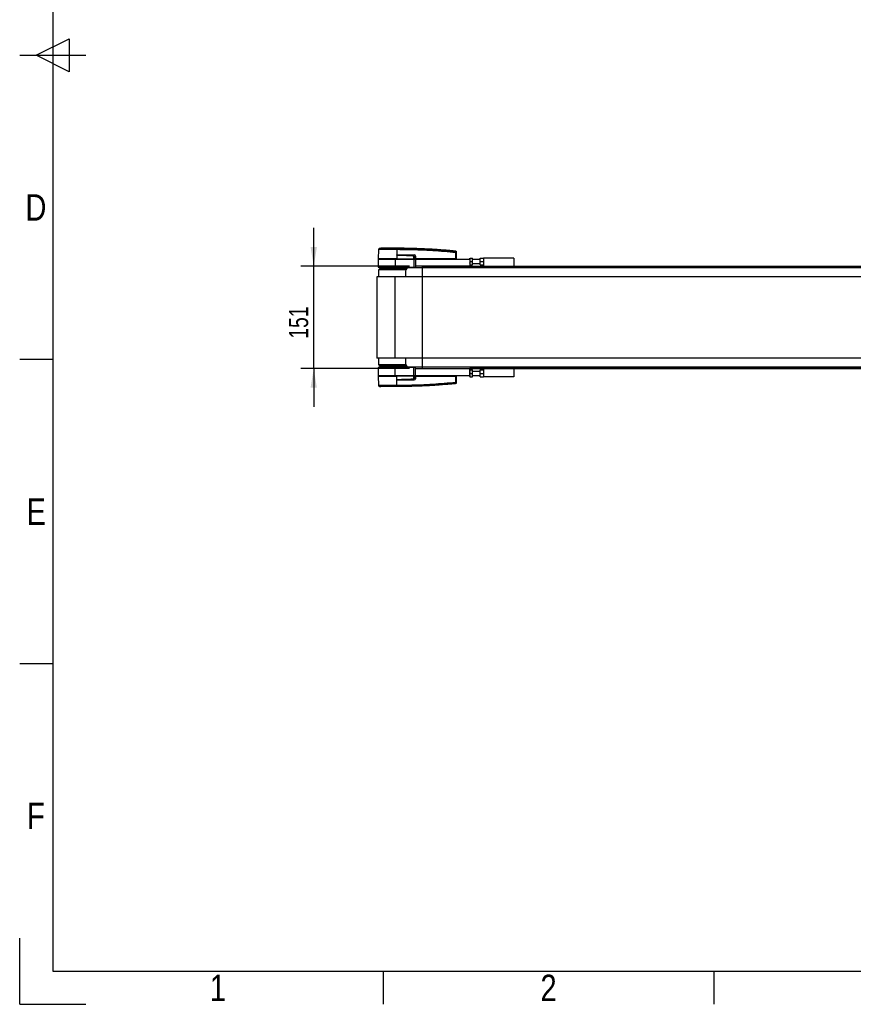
# Model space of a CAD drawing. Header units: millimetres. Extents: x 0 to 420, y 0 to 297.
# Tile 1 of 21: x 0 to 130, y 0 to 154. Entities that reach past the tile are written whole.
import ezdxf

# ---------------------------------------------------------------- set-up
doc = ezdxf.new("R2010")
doc.units = ezdxf.units.MM
doc.layers.add('CARTIGLIO', color=140, linetype='Continuous')
doc.layers.add('QUOTE', color=174, linetype='Continuous')
doc.styles.add('SLDTEXTSTYLE2', font='TXT', dxfattribs={"width": 0.821468})
doc.styles.add('SLDTEXTSTYLE3', font='TXT', dxfattribs={"width": 0.75})
doc.dimstyles.new('SLDDIMSTYLE1', dxfattribs={"dimtxt": 3, "dimasz": 3, "dimexe": 0, "dimexo": 0.0625, "dimgap": 0.75, "dimtad": 1, "dimlfac": 9.421651, "dimrnd": 1e-09, "dimzin": 12, "dimdsep": 46, "dimtxsty": 'SLDTEXTSTYLE3', "dimsah": 1, "dimcen": 0.09, "dimadec": 0, "dimazin": 3, "dimtfac": 1, "dimtdec": 3, "dimtmove": 0, "dimatfit": 0, "dimfxl": 0, "dimfrac": 2, "dimtolj": 1, "dimtzin": 12, "dimarcsym": 0})

# ---------------------------------------------------------------- blocks, each defined once
blk = doc.blocks.new('_D_1')
at = {"layer": 'QUOTE'}
for p, q in [((46.01, 115.48), (46.01, 121.48)), ((61.01, 115.48), (44.01, 115.48)), ((46.01, 99.46), (46.01, 115.48)), ((61.01, 99.46), (44.01, 99.46)), ((46.01, 99.46), (46.01, 93.46))]:
    blk.add_line(p, q, dxfattribs=at)
for points in [[(46.01, 115.48), (46.51, 118.48), (45.51, 118.48)], [(46.01, 99.46), (45.51, 96.46), (46.51, 96.46)]]:
    blk.add_solid(points, dxfattribs=at)
at = {"layer": 'QUOTE', "insert": (42.14, 104.15), "char_height": 3, "attachment_point": 1, "rotation": 90, "style": 'SLDTEXTSTYLE3'}
blk.add_mtext('151', dxfattribs=at)

msp = doc.modelspace()

# ---------------------------------------------------------------- linework, layer by layer
at = {"color": 7, "linetype": 'Continuous', "lineweight": 25}
for p, q in [((56.1236, 118.0728), (56.1112, 116.6515)), ((56.3134, 118.282), (56.498, 118.2966)), ((58.9859, 118.2966), (58.9858, 118.2966)), ((58.9861, 118.0729), (58.9871, 116.6515)), ((59.0033, 118.0729), (58.9861, 118.0729)), ((58.9927, 117.235), (58.9876, 116.6515)), ((58.9927, 117.235), (58.9928, 117.2409)), ((59.2172, 117.2536), (61.708, 117.2536)), ((61.7094, 117.2262), (59.2186, 117.2262)), ((61.5228, 117.1292), (61.7094, 117.2262)), ((68.227, 117.8271), (68.2304, 117.8267)), ((68.2384, 116.6515), (68.2301, 117.6019)), ((68.2305, 117.8267), (68.2304, 117.8267)), ((68.3079, 117.6019), (68.3162, 116.6515)), ((56.1107, 116.5984), (56.1107, 115.3247)), ((56.1107, 116.5984), (58.7642, 116.5984)), ((58.9871, 116.6515), (56.1112, 116.6515)), ((56.1629, 116.6515), (56.1638, 116.5984)), ((58.7642, 116.5984), (58.7642, 115.3247)), ((58.7642, 116.5984), (61.683, 116.5984)), ((58.985, 116.6515), (58.9849, 116.5984)), ((58.9876, 116.6515), (58.9871, 116.6515)), ((58.9876, 116.6515), (61.6781, 116.6515)), ((61.6615, 116.6515), (61.6611, 116.5984)), ((61.683, 116.5984), (61.683, 115.3247)), ((61.683, 116.5984), (61.9484, 116.5984)), ((61.6862, 116.6515), (61.9229, 116.6515)), ((61.9212, 117.0799), (61.6973, 116.9635)), ((61.8862, 116.6515), (61.8856, 116.5984)), ((61.9229, 116.6515), (61.9212, 117.0799)), ((61.9427, 116.6515), (61.9229, 116.6515)), ((61.9385, 116.6515), (61.9385, 116.5984)), ((61.941, 117.0799), (61.9427, 116.6515)), ((68.2384, 116.6515), (61.9427, 116.6515)), ((61.9484, 116.5984), (61.9484, 115.484)), ((61.9484, 116.5984), (70.4394, 116.5984)), ((68.2345, 116.6515), (68.2344, 116.5984)), ((68.2384, 116.6515), (68.3162, 116.6515)), ((68.2645, 116.6515), (68.2636, 116.5984)), ((70.4537, 116.7576), (70.4394, 116.733)), ((70.4394, 116.5984), (70.4394, 116.733)), ((70.4394, 116.5984), (70.4394, 115.484)), ((70.4394, 115.7209), (70.4537, 115.6962)), ((70.5011, 116.7576), (70.864, 116.7576)), ((70.5011, 116.2269), (70.864, 116.2269)), ((70.5011, 115.6962), (70.864, 115.6962)), ((70.864, 116.2269), (70.864, 116.7576)), ((72.0315, 116.5453), (70.864, 116.5453)), ((70.864, 115.6962), (70.864, 116.2269)), ((70.864, 115.9085), (72.0315, 115.9085)), ((72.0315, 116.2269), (72.0315, 116.7576)), ((72.0315, 116.7576), (72.5622, 116.7576)), ((72.0315, 116.2269), (72.5622, 116.2269)), ((72.0315, 115.6962), (72.0315, 116.2269)), ((72.0315, 115.6962), (72.5622, 115.6962)), ((77.3384, 116.7576), (72.5622, 116.7576)), ((72.5622, 116.7576), (72.5622, 115.484)), ((77.3384, 116.7576), (77.3384, 115.484)), ((56.1107, 115.3247), (58.7642, 115.3247)), ((56.1638, 114.9002), (56.1487, 113.8388)), ((60.3977, 114.9002), (56.1638, 114.9002)), ((56.4292, 115.1125), (60.5686, 115.1125)), ((57.3313, 115.3247), (57.3313, 115.1125)), ((58.7642, 115.3247), (61.683, 115.3247)), ((60.1971, 115.1125), (60.1971, 115.3247)), ((60.3563, 114.6879), (60.3563, 113.8388)), ((215.8492, 115.2186), (60.887, 115.2186)), ((61.683, 115.3247), (61.9484, 115.3247)), ((61.9484, 115.484), (61.9484, 115.3247)), ((70.4394, 115.484), (61.9484, 115.484)), ((63.0098, 115.484), (63.0098, 115.2186)), ((70.4394, 115.484), (198.3363, 115.484)), ((55.8985, 113.8388), (55.8985, 101.1022)), ((58.7642, 113.8388), (55.8985, 113.8388)), ((58.7642, 101.1022), (58.7642, 113.8388)), ((217.972, 113.8388), (58.7642, 113.8388)), ((58.7642, 101.1022), (55.8985, 101.1022)), ((56.1487, 101.1022), (56.1638, 100.0408)), ((217.972, 101.1022), (58.7642, 101.1022)), ((60.3563, 101.1022), (60.3563, 100.2531)), ((56.1107, 99.6162), (56.1107, 98.3426)), ((58.7642, 99.6162), (56.1107, 99.6162)), ((60.4006, 100.0408), (56.1638, 100.0408)), ((60.5686, 99.8285), (56.4292, 99.8285)), ((57.3313, 99.8285), (57.3313, 99.6162)), ((58.7642, 98.3426), (58.7642, 99.6162)), ((61.683, 99.6162), (58.7642, 99.6162)), ((60.1971, 99.6162), (60.1971, 99.8285)), ((60.887, 99.7224), (215.8492, 99.7224)), ((61.683, 98.3426), (61.683, 99.6162)), ((61.9484, 99.6162), (61.683, 99.6162)), ((61.9484, 99.457), (61.9484, 99.6162)), ((61.9484, 98.3426), (61.9484, 99.457)), ((61.9484, 99.457), (70.4394, 99.457)), ((63.0098, 99.457), (63.0098, 99.7224)), ((70.4394, 98.3426), (70.4394, 99.457)), ((198.3363, 99.457), (70.4394, 99.457)), ((70.4537, 99.2448), (70.4394, 99.2201)), ((70.5011, 99.2448), (70.864, 99.2448)), ((70.5011, 98.7141), (70.864, 98.7141)), ((70.864, 98.7141), (70.864, 99.2448)), ((72.0315, 99.0325), (70.864, 99.0325)), ((70.864, 98.1834), (70.864, 98.7141)), ((72.0315, 99.2448), (72.5622, 99.2448)), ((72.0315, 98.7141), (72.0315, 99.2448)), ((72.0315, 98.7141), (72.5622, 98.7141)), ((72.0315, 98.1834), (72.0315, 98.7141)), ((72.5622, 99.457), (72.5622, 98.1834)), ((77.3384, 99.457), (77.3384, 98.1834)), ((58.7642, 98.3426), (56.1107, 98.3426)), ((56.1112, 98.2895), (56.1236, 96.8682)), ((56.1112, 98.2895), (58.9871, 98.2895)), ((56.1638, 98.3426), (56.1629, 98.2895)), ((61.683, 98.3426), (58.7642, 98.3426)), ((58.985, 98.2895), (58.9849, 98.3426)), ((58.9861, 96.8681), (58.9871, 98.2895)), ((58.9871, 98.2895), (58.9876, 98.2895)), ((58.9927, 97.706), (58.9876, 98.2895)), ((61.6781, 98.2895), (58.9876, 98.2895)), ((58.9928, 97.7001), (58.9927, 97.706)), ((61.708, 97.6874), (59.2172, 97.6874)), ((59.2186, 97.7148), (61.7094, 97.7148)), ((61.7094, 97.7148), (61.5228, 97.8118)), ((61.6615, 98.2895), (61.6611, 98.3426)), ((61.9484, 98.3426), (61.683, 98.3426)), ((61.9229, 98.2895), (61.6862, 98.2895)), ((61.6973, 97.9775), (61.9212, 97.8611)), ((61.8862, 98.2895), (61.8856, 98.3426)), ((61.9212, 97.8611), (61.9229, 98.2895)), ((61.9229, 98.2895), (61.9427, 98.2895)), ((61.9385, 98.2895), (61.9385, 98.3426)), ((61.9427, 98.2895), (61.941, 97.8611)), ((61.9427, 98.2895), (68.2384, 98.2895)), ((70.4394, 98.3426), (61.9484, 98.3426)), ((68.2301, 97.3391), (68.2384, 98.2895)), ((68.2304, 97.1143), (68.2305, 97.1143)), ((68.2345, 98.2895), (68.2344, 98.3426)), ((68.3162, 98.2895), (68.2384, 98.2895)), ((68.2645, 98.2895), (68.2636, 98.3426)), ((68.3162, 98.2895), (68.3079, 97.3391)), ((70.4394, 98.208), (70.4394, 98.3426)), ((70.4394, 98.208), (70.4537, 98.1834)), ((70.5011, 98.1834), (70.864, 98.1834)), ((70.864, 98.3957), (72.0315, 98.3957)), ((72.0315, 98.1834), (72.5622, 98.1834)), ((77.3384, 98.1834), (72.5622, 98.1834)), ((56.3134, 96.659), (56.498, 96.6444)), ((58.9859, 96.6444), (58.9858, 96.6444)), ((58.9861, 96.8681), (59.0033, 96.8681))]:
    msp.add_line(p, q, dxfattribs=at)
at = {"color": 7, "linetype": 'Continuous'}
for p, q in [((63.0098, 99.457), (63.0098, 115.484)), ((63.0098, 115.484), (213.7264, 115.484)), ((63.0098, 99.457), (213.7264, 99.457))]:
    msp.add_line(p, q, dxfattribs=at)
at = {"color": 7, "linetype": 'Continuous', "lineweight": 25, "flags": 128}
for points in [[(58.9927, 117.235), (59.1192, 117.23), (59.2186, 117.2262)], [(61.5206, 117.0835), (61.5209, 117.0904), (61.5213, 117.0972), (61.5216, 117.1037), (61.5219, 117.1099), (61.5221, 117.1157), (61.5224, 117.1209), (61.5226, 117.1254), (61.5228, 117.1292)], [(59.2186, 97.7148), (59.0921, 97.7099), (58.9927, 97.706)]]:
    msp.add_lwpolyline(points, dxfattribs=at)
at = {"color": 7, "linetype": 'Continuous', "lineweight": 25}
for centre, radius, start, end in [((56.3359, 118.0709), 0.2123, 96.076872, 179.499989), ((58.1887, 118.1172), 0.7986, 356.819927, 11.918257), ((54.6815, 117.7912), 4.3339, 6.503389, 6.696809), ((58.206, 118.1177), 0.7986, 356.784062, 11.882918), ((59.4371, 117.2508), 0.2199, 179.25241, 186.414342), ((61.9279, 117.2508), 0.2199, 179.25241, 186.414342), ((68.269, 115.2521), 2.3501, 89.051899, 90.948101), ((68.2222, 117.7263), 0.0847, 0.615859, 83.895805), ((61.9311, 119.7833), 2.7034, 269.78976, 270.21024), ((56.4292, 114.9002), 0.2123, 90, 180), ((60.887, 114.6879), 0.5307, 90, 180), ((60.887, 100.2531), 0.5307, 180, 270), ((56.4292, 100.0408), 0.2123, 180, 270), ((59.4371, 97.6902), 0.2199, 173.585658, 180.74759), ((134.8315, 101.3549), 73.3943, 182.731259, 182.766996), ((61.9279, 97.6902), 0.2199, 173.585658, 180.74759), ((61.9311, 95.1577), 2.7034, 89.78976, 90.21024), ((68.269, 99.6889), 2.3501, 269.051899, 270.948101), ((68.2222, 97.2147), 0.0847, 276.104195, 359.384141), ((56.3359, 96.8701), 0.2123, 180.500011, 263.923128), ((58.1887, 96.8238), 0.7986, 348.081743, 3.180073), ((54.6815, 97.1498), 4.3339, 353.303191, 353.496611), ((58.206, 96.8233), 0.7986, 348.120168, 3.219012)]:
    msp.add_arc(centre, radius, start, end, dxfattribs=at)
for centre, major_axis, ratio, start_param, end_param in [((61.4348, 116.9037), (0.2123, 0.1122), 0.66301777, 5.94884055, 7.12572739), ((61.4348, 116.9033), (0.2432, 0.1294), 0.77058227, 5.94675229, 7.12363913), ((61.5644, 116.9717), (0.3609, 0.1775), 0.60672542, 5.99588539, 7.17277223), ((61.5671, 116.972), (0.3414, 0.169), 0.5569608, 5.9946727, 7.17155954), ((61.4348, 98.0373), (0.2123, -0.1122), 0.66301777, 5.44064323, 6.61753007), ((61.4348, 98.0377), (0.2432, -0.1294), 0.77058227, 5.44273149, 6.61961833), ((61.5644, 97.9692), (0.3609, -0.1775), 0.60672542, 5.39359838, 6.57048522), ((61.5671, 97.969), (0.3414, -0.169), 0.5569608, 5.39481108, 6.57169792)]:
    msp.add_ellipse(centre, major_axis=major_axis, ratio=ratio, start_param=start_param, end_param=end_param, dxfattribs=at)
for points, knots in [([(58.9861, 118.0729), (58.8532, 118.0728), (58.5843, 118.0728), (58.1719, 118.0728), (57.7574, 118.0729), (57.3613, 118.0727), (57.0016, 118.0729), (56.6951, 118.0728), (56.4444, 118.0728), (56.2629, 118.0729), (56.1457, 118.0729), (56.1311, 118.0728), (56.1236, 118.0728)], [0, 0, 0, 0, 0.09123037, 0.18462249, 0.28509302, 0.38847717, 0.48894659, 0.59232958, 0.69279869, 0.79618144, 0.89663467, 1, 1, 1, 1]), ([(56.3134, 118.282), (56.3203, 118.282), (56.334, 118.282), (56.4412, 118.2821), (56.6106, 118.282), (56.8412, 118.2821), (57.1271, 118.2821), (57.4587, 118.282), (57.8281, 118.2821), (58.2111, 118.2821), (58.5958, 118.282), (58.8453, 118.2821), (58.9701, 118.2821)], [0, 0, 0, 0, 0.1019155, 0.20383364, 0.30575296, 0.40767117, 0.50960195, 0.6115312, 0.71346155, 0.81539292, 0.90769638, 1, 1, 1, 1]), ([(58.9858, 118.2966), (58.8282, 118.2966), (58.5125, 118.2966), (58.0476, 118.2966), (57.6154, 118.2966), (57.2311, 118.2966), (56.9146, 118.2966), (56.6784, 118.2966), (56.5258, 118.2966), (56.5073, 118.2966), (56.498, 118.2966)], [0, 0, 0, 0, 0.12488045, 0.25013958, 0.37464939, 0.49981249, 0.62476421, 0.74955772, 0.87492377, 1, 1, 1, 1]), ([(58.9701, 118.2821), (58.9759, 118.2821), (58.9817, 118.2822), (58.9874, 118.2821), (58.9875, 118.2821)], [0, 0, 0, 0, 0.99963467, 1, 1, 1, 1]), ([(68.2304, 117.8267), (68.1947, 117.8304), (67.9747, 117.8527), (67.0093, 117.9469), (65.0256, 118.109), (62.1637, 118.2647), (60.0456, 118.286), (58.9859, 118.2966)], [0, 0, 0, 0, 0.01170126, 0.07220884, 0.31419353, 0.65688711, 1, 1, 1, 1]), ([(58.9875, 118.2821), (58.9875, 118.2821), (59.6162, 118.2817), (60.8738, 118.2687), (62.7595, 118.2091), (65.2144, 118.0852), (67.036, 117.9193), (68.2312, 117.8105)], [0, 0, 0, 0, 0.00000069, 0.20371068, 0.40747211, 0.61123305, 1, 1, 1, 1]), ([(61.5206, 117.0835), (61.0486, 117.1088), (60.2056, 117.154), (59.3633, 117.2102), (58.9927, 117.235)], [0, 0, 0, 0, 0.559972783, 1, 1, 1, 1]), ([(58.9928, 117.2409), (58.9942, 117.2413), (58.9979, 117.2423), (59.005, 117.2438), (59.0158, 117.2455), (59.0318, 117.2474), (59.0557, 117.2495), (59.0914, 117.2515), (59.1465, 117.2533), (59.1903, 117.2535), (59.2172, 117.2536)], [0, 0, 0, 0, 0.0199034, 0.05101553, 0.09695623, 0.16503878, 0.26617597, 0.41665359, 0.64077612, 1, 1, 1, 1]), ([(68.2301, 117.6019), (67.0363, 117.7107), (65.2175, 117.8765), (62.7668, 117.9997), (60.8855, 118.0611), (59.6306, 118.0689), (59.0033, 118.0729)], [0, 0, 0, 0, 0.389052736, 0.59267292, 0.796380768, 1, 1, 1, 1]), ([(59.2186, 117.2262), (59.6488, 117.2095), (60.4169, 117.1797), (61.1849, 117.1446), (61.5228, 117.1292)], [0, 0, 0, 0, 0.56002522, 1, 1, 1, 1]), ([(68.2301, 117.6019), (68.2309, 117.6256), (68.2324, 117.6733), (68.2334, 117.7364), (68.2333, 117.7837), (68.2323, 117.8051), (68.2314, 117.8094), (68.2312, 117.8105)], [0, 0, 0, 0, 0.23108965, 0.4626691, 0.69303153, 0.92227335, 1, 1, 1, 1]), ([(68.2312, 117.8105), (68.231, 117.8167), (68.2307, 117.8253), (68.2305, 117.8264), (68.2305, 117.8267)], [0, 0, 0, 0, 0.73611582, 1, 1, 1, 1]), ([(68.2305, 117.8267), (68.2399, 117.8248), (68.2587, 117.821), (68.2825, 117.8038), (68.2995, 117.7803), (68.3061, 117.7586), (68.3066, 117.746), (68.3067, 117.743)], [0, 0, 0, 0, 0.23106275, 0.46212549, 0.69318856, 0.92839331, 1, 1, 1, 1]), ([(68.3067, 117.743), (68.3067, 117.7427), (68.3067, 117.7416), (68.3068, 117.7333), (68.3068, 117.7272)], [0, 0, 0, 0, 0.26342591, 1, 1, 1, 1]), ([(68.3068, 117.7272), (68.3068, 117.7266), (68.3069, 117.7241), (68.307, 117.7112), (68.3072, 117.6828), (68.3075, 117.6448), (68.3078, 117.6162), (68.3079, 117.6019)], [0, 0, 0, 0, 0.07774703, 0.30683638, 0.53695653, 0.76850921, 1, 1, 1, 1]), ([(61.6598, 116.9635), (61.6677, 116.9636), (61.6817, 116.9636), (61.6925, 116.9635), (61.6973, 116.9635)], [0, 0, 0, 0, 0.56, 1, 1, 1, 1]), ([(61.6781, 116.6515), (61.6728, 116.7097), (61.6633, 116.8135), (61.6608, 116.9177), (61.6598, 116.9635)], [0, 0, 0, 0, 0.56058603, 1, 1, 1, 1]), ([(61.6781, 116.6515), (61.6791, 116.6515), (61.6813, 116.6515), (61.6842, 116.6515), (61.6857, 116.6515), (61.6862, 116.6515)], [0, 0, 0, 0, 0.31939567, 0.74819126, 1, 1, 1, 1]), ([(61.6973, 116.9635), (61.6965, 116.9052), (61.6951, 116.801), (61.689, 116.6972), (61.6862, 116.6515)], [0, 0, 0, 0, 0.55939227, 1, 1, 1, 1]), ([(70.5011, 116.2269), (70.4763, 116.3217), (70.43, 116.4991), (70.4785, 116.6755), (70.5011, 116.7576)], [0, 0, 0, 0, 0.5347163, 1, 1, 1, 1]), ([(70.5011, 115.6962), (70.4763, 115.791), (70.43, 115.9684), (70.4785, 116.1448), (70.5011, 116.2269)], [0, 0, 0, 0, 0.5347163, 1, 1, 1, 1]), ([(70.5011, 116.7576), (70.4941, 116.7576), (70.4657, 116.7576), (70.4644, 116.7576), (70.4634, 116.7576)], [0, 0, 0, 0, 0.24664624, 1, 1, 1, 1]), ([(70.4634, 115.6962), (70.4644, 115.6962), (70.4657, 115.6962), (70.4941, 115.6962), (70.5011, 115.6962)], [0, 0, 0, 0, 0.75335376, 1, 1, 1, 1]), ([(70.5011, 98.7141), (70.4763, 98.8089), (70.43, 98.9862), (70.4785, 99.1627), (70.5011, 99.2448)], [0, 0, 0, 0, 0.5347163, 1, 1, 1, 1]), ([(70.5011, 98.1834), (70.4763, 98.2782), (70.43, 98.4555), (70.4785, 98.632), (70.5011, 98.7141)], [0, 0, 0, 0, 0.5347163, 1, 1, 1, 1]), ([(70.5011, 99.2448), (70.4788, 99.2448), (70.4488, 99.2448), (70.4604, 99.2448), (70.4634, 99.2448)], [0, 0, 0, 0, 0.74198287, 1, 1, 1, 1]), ([(68.2304, 97.1143), (68.1947, 97.1106), (67.9747, 97.0883), (67.0093, 96.9941), (65.0256, 96.832), (62.1637, 96.6763), (60.0456, 96.655), (58.9859, 96.6444)], [0, 0, 0, 0, 0.01170126, 0.07220884, 0.31419353, 0.65688711, 1, 1, 1, 1]), ([(68.2312, 97.1305), (67.036, 97.0215), (65.2143, 96.8552), (62.7596, 96.7329), (60.8732, 96.6681), (59.6175, 96.6682), (58.9875, 96.6589), (58.9875, 96.6589)], [0, 0, 0, 0, 0.388766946, 0.592527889, 0.796289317, 0.999999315, 1, 1, 1, 1]), ([(58.9927, 97.706), (59.4644, 97.7375), (60.3067, 97.7938), (61.1497, 97.8381), (61.5206, 97.8575)], [0, 0, 0, 0, 0.56002694, 1, 1, 1, 1]), ([(59.2172, 97.6874), (59.1955, 97.6876), (59.1313, 97.6882), (59.0557, 97.688), (59.0033, 97.6981), (58.9928, 97.7001)], [0, 0, 0, 0, 0.28926734, 0.85682964, 1, 1, 1, 1]), ([(59.0033, 96.8681), (59.6306, 96.872), (60.8852, 96.8799), (62.7666, 96.9413), (65.2173, 97.0644), (67.0363, 97.2303), (68.2301, 97.3391)], [0, 0, 0, 0, 0.20362021, 0.40724063, 0.61094774, 1, 1, 1, 1]), ([(61.5228, 97.8118), (61.0927, 97.7924), (60.3247, 97.7577), (59.5566, 97.7279), (59.2186, 97.7148)], [0, 0, 0, 0, 0.55997408, 1, 1, 1, 1]), ([(61.6598, 97.9775), (61.6614, 98.0358), (61.6643, 98.14), (61.6739, 98.2438), (61.6781, 98.2895)], [0, 0, 0, 0, 0.55939227, 1, 1, 1, 1]), ([(61.6973, 97.9775), (61.6911, 97.9774), (61.68, 97.9774), (61.6659, 97.9774), (61.6598, 97.9775)], [0, 0, 0, 0, 0.56, 1, 1, 1, 1]), ([(61.6862, 98.2895), (61.6855, 98.2895), (61.6838, 98.2895), (61.6809, 98.2895), (61.6789, 98.2895), (61.6781, 98.2895)], [0, 0, 0, 0, 0.31939567, 0.74819126, 1, 1, 1, 1]), ([(61.6862, 98.2895), (61.6897, 98.2313), (61.6957, 98.1275), (61.6968, 98.0233), (61.6973, 97.9775)], [0, 0, 0, 0, 0.56058603, 1, 1, 1, 1]), ([(68.2312, 97.1305), (68.2318, 97.1352), (68.233, 97.1446), (68.2335, 97.1869), (68.2328, 97.2446), (68.2315, 97.2988), (68.2304, 97.3307), (68.2301, 97.3391)], [0, 0, 0, 0, 0.22968814, 0.45959689, 0.68877935, 0.91808895, 1, 1, 1, 1]), ([(68.3067, 97.198), (68.3066, 97.195), (68.3061, 97.1824), (68.2995, 97.1607), (68.2825, 97.1371), (68.2587, 97.12), (68.2399, 97.1162), (68.2305, 97.1143)], [0, 0, 0, 0, 0.07160669, 0.30681144, 0.53787451, 0.76893725, 1, 1, 1, 1]), ([(68.2305, 97.1143), (68.2305, 97.1146), (68.2307, 97.1157), (68.231, 97.1243), (68.2312, 97.1305)], [0, 0, 0, 0, 0.26388418, 1, 1, 1, 1]), ([(68.3068, 97.2138), (68.3068, 97.2077), (68.3067, 97.1994), (68.3067, 97.1983), (68.3067, 97.198)], [0, 0, 0, 0, 0.73657409, 1, 1, 1, 1]), ([(68.3079, 97.3391), (68.3079, 97.3341), (68.3077, 97.3149), (68.3074, 97.2822), (68.3071, 97.2475), (68.3069, 97.2221), (68.3069, 97.2166), (68.3068, 97.2138)], [0, 0, 0, 0, 0.082107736, 0.311654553, 0.54070711, 0.770369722, 1, 1, 1, 1]), ([(70.4634, 98.1834), (70.4604, 98.1834), (70.4488, 98.1834), (70.4788, 98.1834), (70.5011, 98.1834)], [0, 0, 0, 0, 0.25801713, 1, 1, 1, 1]), ([(56.1236, 96.8682), (56.1307, 96.8682), (56.145, 96.8681), (56.2601, 96.8681), (56.4423, 96.8682), (56.6898, 96.8682), (56.9984, 96.8681), (57.3542, 96.8683), (57.7534, 96.8681), (58.1647, 96.8682), (58.5811, 96.8682), (58.85, 96.8682), (58.9861, 96.8681)], [0, 0, 0, 0, 0.10046502, 0.20384345, 0.30430944, 0.40768894, 0.50815524, 0.61153497, 0.71200234, 0.81538328, 0.9066108, 1, 1, 1, 1]), ([(58.9701, 96.6589), (58.8453, 96.6589), (58.5958, 96.659), (58.2111, 96.6589), (57.8281, 96.6589), (57.4587, 96.659), (57.1271, 96.6589), (56.8412, 96.6589), (56.6106, 96.659), (56.4412, 96.6589), (56.334, 96.659), (56.3203, 96.659), (56.3134, 96.659)], [0, 0, 0, 0, 0.09230362, 0.18460708, 0.28653845, 0.3884688, 0.49039805, 0.59232883, 0.69424704, 0.79616636, 0.8980845, 1, 1, 1, 1]), ([(58.9858, 96.6444), (58.8282, 96.6444), (58.5125, 96.6444), (58.0476, 96.6444), (57.6154, 96.6444), (57.2311, 96.6444), (56.9146, 96.6444), (56.6784, 96.6444), (56.5258, 96.6444), (56.5073, 96.6444), (56.498, 96.6444)], [0, 0, 0, 0, 0.12488045, 0.25013958, 0.37464939, 0.49981249, 0.62476421, 0.74955772, 0.87492377, 1, 1, 1, 1]), ([(58.9875, 96.6589), (58.9874, 96.6589), (58.9817, 96.6589), (58.9759, 96.6589), (58.9701, 96.6589)], [0, 0, 0, 0, 0.00036549, 1, 1, 1, 1])]:
    msp.add_open_spline(points, degree=3, knots=knots, dxfattribs=at)
at = {"layer": 'CARTIGLIO', "linetype": 'Continuous'}
for p, q in [((5.1801, 291.8226), (5.1801, 5.171)), ((2.593, 148.4968), (7.7672, 151.0839)), ((7.7672, 151.0839), (7.7672, 145.9097)), ((0.0059, 148.4968), (10.3543, 148.4968)), ((7.7672, 145.9097), (2.593, 148.4968)), ((5.1801, 100.894), (0.0059, 100.894)), ((5.1801, 53.2912), (0.0059, 53.2912)), ((0.0059, -0.0032), (0.0059, 10.3452)), ((5.1801, 5.171), (414.8274, 5.171)), ((56.9223, -0.0032), (56.9223, 5.171)), ((108.6644, -0.0032), (108.6644, 5.171)), ((0.0059, -0.0032), (10.3543, -0.0032))]:
    msp.add_line(p, q, dxfattribs=at)

# ---------------------------------------------------------------- texts
at = {"layer": 'CARTIGLIO', "char_height": 4.1394, "attachment_point": 2, "style": 'SLDTEXTSTYLE2'}
for s, insert in [('D', (2.544, 126.7486)), ('E', (2.604, 79.1458)), ('F', (2.5467, 31.543)), ('1', (31.0075, 4.6371)), ('2', (82.7497, 4.6371))]:
    msp.add_mtext(s, dxfattribs=dict(at, insert=insert))

# ---------------------------------------------------------------- dimensions: what is measured, and where the dimension line sits
at = {"layer": 'QUOTE'}
dim = msp.add_linear_dim(base=(43.6277, 115.484), p1=(63.0098, 99.457), p2=(63.0098, 115.484), angle=90, dimstyle='SLDDIMSTYLE1', dxfattribs=at)
dim.commit()
dim.dimension.update_dxf_attribs({"geometry": '_D_1', "text_midpoint": (43.6277, 107.4705), "dimtype": 160})

doc.saveas('drawing.dxf')
